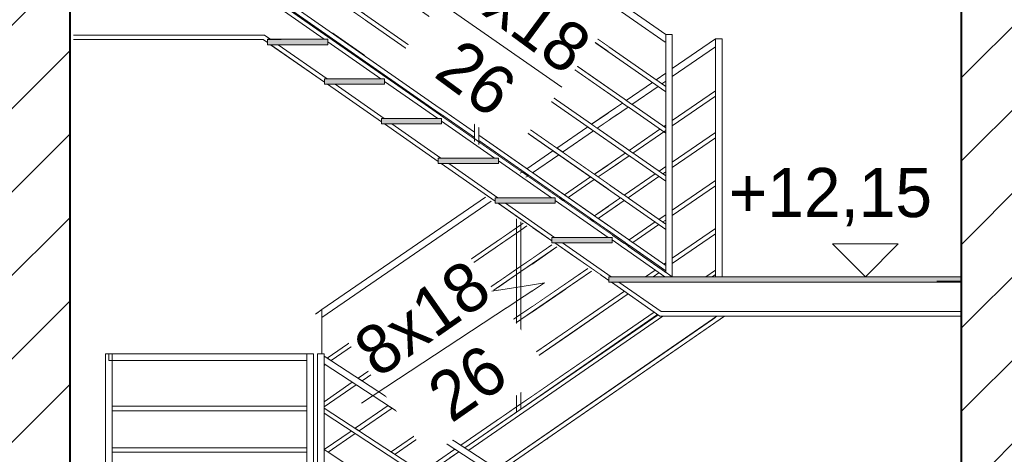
# Model space of a CAD drawing. Header units: millimetres. Extents: x 67877 to 166263, y -957 to 33454.
# Tile 67 of 98: x 79696 to 84198, y 18424 to 20414. Entities that reach past the tile are written whole.
import ezdxf

# ---------------------------------------------------------------- set-up
doc = ezdxf.new("R2010")
doc.units = ezdxf.units.MM
doc.linetypes.add('Wipeout_Contour', pattern=[1000, 0, -1000])
for name, color, linetype, lineweight in [('0_Nr_pióra__1', 7, 'Continuous', 13), ('0_Nr_pióra__103', 7, 'Continuous', 5), ('0_Nr_pióra__11', 7, 'Continuous', 13), ('0_Nr_pióra__7', 7, 'Continuous', 20), ('inw_schody zewnętrzne_Nr_pióra__1', 7, 'Continuous', 13), ('inw_schody zewnętrzne_Nr_pióra__27', 7, 'Continuous', 40)]:
    doc.layers.add(name, color=color, linetype=linetype, lineweight=lineweight)
doc.layers.add('inw_schody zewnętrzne', color=7, linetype='Continuous')
doc.styles.add('STYL_AUTOMATYCZNY_1', font='GOTHIC.TTF')
pattern_1 = [(45, (51469.33, 7089.58), (-190.9188, 190.9188), [])]

# ---------------------------------------------------------------- blocks, each defined once
blk = doc.blocks.new('Wymiary_61_4', base_point=(771825.4, 16374.5))
at = {"layer": '0_Nr_pióra__1', "linetype": 'Continuous'}
for p, q in [((771825.4, 16374.5), (771675.4, 16524.5)), ((771675.4, 16524.5), (771975.4, 16524.5)), ((771975.4, 16524.5), (771825.4, 16374.5))]:
    blk.add_line(p, q, dxfattribs=at)
at = {"layer": '0_Nr_pióra__1', "insert": (771201.1, 16605.4), "char_height": 225, "attachment_point": 7, "style": 'STYL_AUTOMATYCZNY_1'}
blk.add_mtext('\\A1;{\\pql;\\fCentury Gothic|b0|i0|c238|p34;+12,15}', dxfattribs=at)

msp = doc.modelspace()

# ---------------------------------------------------------------- linework, layer by layer
at = {"layer": '0_Nr_pióra__103', "linetype": 'Continuous'}
msp.add_line((80088.784, 17796.011), (80088.784, 18884.063), dxfattribs=at)

# ---------------------------------------------------------------- block references
at = {"linetype": 'Continuous'}
msp.add_blockref('Wymiary_61_4', (83563.402, 19237.44), dxfattribs=at)

# ---------------------------------------------------------------- wipeouts: each hides what was drawn before it
at = {"linetype": 'Wipeout_Contour', "ltscale": 2308162.007001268}
msp.add_wipeout([(80844.706, 20494.061), (80844.706, 20324.583), (81087.581, 20324.583)], dxfattribs=at)
at = {"linetype": 'Wipeout_Contour', "ltscale": 2314104.238990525}
msp.add_wipeout([(82907.816, 20310.13), (82909.831, 20311.518), (82907.816, 20314.445)], dxfattribs=at)
at = {"linetype": 'Wipeout_Contour', "ltscale": 4616595.983467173}
msp.add_wipeout([(80878.061, 20299.583), (80844.706, 20299.583), (80844.706, 20298.714), (81089.706, 20127.752), (81089.706, 20143.154), (81102.234, 20143.154)], dxfattribs=at)
at = {"linetype": 'Wipeout_Contour', "ltscale": 3075969.643875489}
msp.add_wipeout([(81008.756, 18884.063), (80118.784, 18884.063), (80118.784, 18854.063), (81008.756, 18854.063)], dxfattribs=at)
at = {"linetype": 'Wipeout_Contour', "ltscale": 2313169.124764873}
msp.add_wipeout([(82632.816, 18859.632), (82620.364, 18851.011), (82632.816, 18851.011)], dxfattribs=at)
at = {"linetype": 'Wipeout_Contour', "ltscale": 3075950.221550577}
msp.add_wipeout([(80118.784, 18644.063), (80118.784, 18624.063), (81008.756, 18624.063), (81008.756, 18644.063)], dxfattribs=at)
at = {"linetype": 'Wipeout_Contour', "ltscale": 2312378.152857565}
msp.add_wipeout([(82372.816, 18679.632), (82360.364, 18671.011), (82372.816, 18671.011)], dxfattribs=at)
at = {"linetype": 'Wipeout_Contour', "ltscale": 2311587.299695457}
msp.add_wipeout([(82112.816, 18499.632), (82100.364, 18491.011), (82112.816, 18491.011)], dxfattribs=at)
at = {"linetype": 'Wipeout_Contour', "ltscale": 3075934.728584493}
msp.add_wipeout([(80118.784, 18454.063), (80118.784, 18434.063), (81008.756, 18434.063), (81008.756, 18454.063)], dxfattribs=at)
at = {"linetype": 'Wipeout_Contour', "ltscale": 3078650.409120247}
msp.add_wipeout([(81127.536, 20320.846), (81274.472, 20218.313), (81274.472, 20506.011), (81127.536, 20506.011)], dxfattribs=at).dxf.layer = 'inw_schody zewnętrzne'
at = {"linetype": 'Wipeout_Contour', "ltscale": 3089695.116311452}
msp.add_wipeout([(83976.503, 20506.011), (83976.503, 17796.011), (84001.087, 17796.011), (84001.087, 20506.011)], dxfattribs=at).dxf.layer = 'inw_schody zewnętrzne'
at = {"linetype": 'Wipeout_Contour', "ltscale": 3073490.012240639}
msp.add_wipeout([(79924.544, 20486.011), (79924.544, 17796.011), (79949.128, 17796.011), (79949.128, 20486.011)], dxfattribs=at).dxf.layer = 'inw_schody zewnętrzne'
at = {"linetype": 'Wipeout_Contour', "ltscale": 3082818.330482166}
msp.add_wipeout([(82195.241, 18775.622), (82349.085, 18882.129), (82349.085, 19248.955), (82195.241, 19356.308)], dxfattribs=at).dxf.layer = 'inw_schody zewnętrzne'

# ---------------------------------------------------------------- next in the draw order: linework, layer by layer
at = {"layer": '0_Nr_pióra__103', "linetype": 'Continuous'}
for p, q in [((80088.784, 18884.063), (80118.784, 18884.063)), ((80103.784, 18854.063), (80103.784, 18884.063)), ((81008.756, 18884.063), (80118.784, 18884.063)), ((80118.784, 18854.063), (80118.784, 18884.063)), ((81008.756, 18854.063), (81008.756, 18884.063)), ((80118.784, 18854.063), (80103.784, 18854.063)), ((81008.756, 18854.063), (80118.784, 18854.063)), ((80118.784, 17796.011), (80118.784, 18854.063)), ((81008.756, 17796.011), (81008.756, 18854.063)), ((81008.756, 18644.063), (80118.784, 18644.063)), ((81008.756, 18624.063), (80118.784, 18624.063)), ((81008.756, 18454.063), (80118.784, 18454.063)), ((81008.756, 18434.063), (80118.784, 18434.063))]:
    msp.add_line(p, q, dxfattribs=at)

# ---------------------------------------------------------------- next in the draw order: wipeouts: each hides what was drawn before it
at = {"linetype": 'Wipeout_Contour', "ltscale": 3847828.625407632}
msp.add_wipeout([(80878.061, 20299.583), (81102.234, 20143.154), (81347.581, 20143.154), (81104.706, 20312.633), (81104.706, 20299.583)], dxfattribs=at)
at = {"linetype": 'Wipeout_Contour', "ltscale": 3848569.20401767}
msp.add_wipeout([(81138.061, 20118.154), (81103.461, 20118.154), (81349.706, 19946.324), (81349.706, 19961.726), (81362.234, 19961.726)], dxfattribs=at)
at = {"linetype": 'Wipeout_Contour', "ltscale": 9208249.414466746}
msp.add_wipeout([(77866.301, 20506.011), (77866.301, 17796.011), (77975.263, 17796.011), (78748.957, 17796.011), (79293.148, 17796.011), (79699.793, 17796.011), (79924.544, 17796.011), (79924.544, 20506.011), (79699.793, 20506.011), (79293.148, 20506.011), (78748.957, 20506.011), (77975.263, 20506.011)], dxfattribs=at).dxf.layer = 'inw_schody zewnętrzne'
at = {"linetype": 'Wipeout_Contour', "ltscale": 3089473.5808469}
msp.add_wipeout([(83890.294, 20506.011), (83890.294, 17796.011), (83976.503, 17796.011), (83976.503, 20506.011)], dxfattribs=at).dxf.layer = 'inw_schody zewnętrzne'
at = {"linetype": 'Wipeout_Contour', "ltscale": 9281308.779943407}
msp.add_wipeout([(84225.838, 20506.011), (84001.087, 20506.011), (84001.087, 17796.011), (84225.838, 17796.011), (84632.483, 17796.011), (85176.674, 17796.011), (85950.368, 17796.011), (86059.331, 17796.011), (86059.331, 20506.011), (85950.368, 20506.011), (85176.674, 20506.011), (84632.483, 20506.011)], dxfattribs=at).dxf.layer = 'inw_schody zewnętrzne'
at = {"linetype": 'Wipeout_Contour', "ltscale": 5393922.135809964}
msp.add_wipeout([(82040.401, 19464.355), (82040.401, 18668.426), (82195.241, 18775.622), (82195.241, 19356.308), (82143.461, 19392.44), (82129.706, 19392.44), (82129.706, 19402.038)], dxfattribs=at).dxf.layer = 'inw_schody zewnętrzne'

# ---------------------------------------------------------------- next in the draw order: hatches: boundary and pattern name
at = {"layer": 'inw_schody zewnętrzne_Nr_pióra__1', "linetype": 'Continuous'}
h = msp.add_hatch(dxfattribs=at)
h.set_pattern_fill('Bloczki_ceramiczne_0004', color=256, style=0, pattern_type=2)
h.set_pattern_definition(pattern_1)
h.paths.add_polyline_path([(77866.301, 20506.011), (77866.301, 17796.011), (77975.263, 17796.011), (78748.957, 17796.011), (79293.148, 17796.011), (79699.793, 17796.011), (79924.544, 17796.011), (79924.544, 20506.011), (79699.793, 20506.011), (79293.148, 20506.011), (78748.957, 20506.011), (77975.263, 20506.011)])
h = msp.add_hatch(dxfattribs=at)
h.set_pattern_fill('Bloczki_ceramiczne_0004', color=256, style=0, pattern_type=2)
h.set_pattern_definition(pattern_1)
h.paths.add_polyline_path([(84225.838, 20506.011), (84001.087, 20506.011), (84001.087, 17796.011), (84225.838, 17796.011), (84632.483, 17796.011), (85176.674, 17796.011), (85950.368, 17796.011), (86059.331, 17796.011), (86059.331, 20506.011), (85950.368, 20506.011), (85176.674, 20506.011), (84632.483, 20506.011)])

# ---------------------------------------------------------------- next in the draw order: linework, layer by layer
at = {"layer": '0_Nr_pióra__103', "linetype": 'Continuous'}
for p, q in [((80815.291, 20343.384), (79942.032, 20343.384)), ((80809.352, 20323.384), (79942.032, 20323.384))]:
    msp.add_line(p, q, dxfattribs=at)
at = {"layer": '0_Nr_pióra__11', "linetype": 'Continuous'}
msp.add_line((83890.294, 19217.44), (84001.087, 19217.44), dxfattribs=at)
at = {"layer": 'inw_schody zewnętrzne_Nr_pióra__27', "linetype": 'Continuous'}
for p, q in [((79924.544, 20506.011), (79924.544, 17796.011)), ((84001.087, 20506.011), (84001.087, 17796.011))]:
    msp.add_line(p, q, dxfattribs=at)

# ---------------------------------------------------------------- next in the draw order: wipeouts: each hides what was drawn before it
at = {"linetype": 'Wipeout_Contour', "ltscale": 3849107.924513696}
msp.add_wipeout([(81138.061, 20118.154), (81362.234, 19961.726), (81607.581, 19961.726), (81364.706, 20131.204), (81364.706, 20118.154)], dxfattribs=at)
at = {"linetype": 'Wipeout_Contour', "ltscale": 3849848.772957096}
msp.add_wipeout([(81363.461, 19936.726), (81609.706, 19764.895), (81609.706, 19780.297), (81622.234, 19780.297), (81398.061, 19936.726)], dxfattribs=at)
at = {"linetype": 'Wipeout_Contour', "ltscale": 3081736.732974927}
msp.add_wipeout([(81962.816, 19518.494), (81962.816, 18614.712), (82040.401, 18668.426), (82040.401, 19464.355)], dxfattribs=at).dxf.layer = 'inw_schody zewnętrzne'

# ---------------------------------------------------------------- next in the draw order: wipeouts: each hides what was drawn before it
at = {"linetype": 'Wipeout_Contour', "ltscale": 3850387.451278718}
msp.add_wipeout([(81624.706, 19936.726), (81398.061, 19936.726), (81622.234, 19780.297), (81867.581, 19780.297), (81624.706, 19949.775)], dxfattribs=at)
at = {"linetype": 'Wipeout_Contour', "ltscale": 3081426.603072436}
msp.add_wipeout([(81962.816, 19518.494), (81885.23, 19572.634), (81885.23, 18560.999), (81962.816, 18614.712)], dxfattribs=at).dxf.layer = 'inw_schody zewnętrzne'

# ---------------------------------------------------------------- next in the draw order: wipeouts: each hides what was drawn before it
at = {"linetype": 'Wipeout_Contour', "ltscale": 3851128.569354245}
msp.add_wipeout([(81658.061, 19755.297), (81623.461, 19755.297), (81869.706, 19583.467), (81869.706, 19598.868), (81882.234, 19598.868)], dxfattribs=at)
at = {"linetype": 'Wipeout_Contour', "ltscale": 3081563.910637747}
msp.add_wipeout([(82877.816, 19248.174), (81057.816, 17988.174), (81057.816, 17964.092), (82877.816, 19224.092)], dxfattribs=at)

# ---------------------------------------------------------------- next in the draw order: wipeouts: each hides what was drawn before it
at = {"linetype": 'Wipeout_Contour', "ltscale": 3851667.205379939}
msp.add_wipeout([(81884.706, 19755.297), (81658.061, 19755.297), (81882.234, 19598.868), (82127.581, 19598.868), (81884.706, 19768.347)], dxfattribs=at)
at = {"linetype": 'Wipeout_Contour', "ltscale": 3852408.592772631}
msp.add_wipeout([(81918.061, 19573.868), (81883.461, 19573.868), (82129.706, 19402.038), (82129.706, 19417.44), (82142.234, 19417.44)], dxfattribs=at)
at = {"linetype": 'Wipeout_Contour', "ltscale": 3081588.223233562}
msp.add_wipeout([(81068.684, 17800.853), (81086.573, 17789.156), (82877.816, 19029.247), (82877.816, 19053.329)], dxfattribs=at)

# ---------------------------------------------------------------- next in the draw order: wipeouts: each hides what was drawn before it
at = {"linetype": 'Wipeout_Contour', "ltscale": 3852947.186615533}
msp.add_wipeout([(81918.061, 19573.868), (82142.234, 19417.44), (82387.581, 19417.44), (82144.706, 19586.918), (82144.706, 19573.868)], dxfattribs=at)
at = {"linetype": 'Wipeout_Contour', "ltscale": 3082880.806982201}
msp.add_wipeout([(82143.461, 19392.44), (82404.706, 19210.142), (82404.706, 19234.286), (82178.061, 19392.44)], dxfattribs=at)
at = {"linetype": 'Wipeout_Contour', "ltscale": 3082538.739325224}
msp.add_wipeout([(81087.816, 18874.271), (81087.816, 18838.445), (83346.561, 17363.914), (83362.96, 17389.035)], dxfattribs=at)
at = {"linetype": 'Wipeout_Contour', "ltscale": 2308456.540064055}
msp.add_wipeout([(81056.416, 18858.942), (81057.816, 18858.029), (81057.816, 18861.086)], dxfattribs=at)

# ---------------------------------------------------------------- next in the draw order: wipeouts: each hides what was drawn before it
at = {"linetype": 'Wipeout_Contour', "ltscale": 15402197.27481013}
msp.add_wipeout([(80844.706, 20518.205), (80844.706, 20494.061), (81087.581, 20324.583), (81104.706, 20324.583), (81104.706, 20312.633), (81347.581, 20143.154), (81364.706, 20143.154), (81364.706, 20131.204), (81607.581, 19961.726), (81624.706, 19961.726), (81624.706, 19949.775), (81867.581, 19780.297), (81884.706, 19780.297), (81884.706, 19768.347), (82127.581, 19598.868), (82144.706, 19598.868), (82144.706, 19586.918), (82387.581, 19417.44), (82404.706, 19417.44), (82404.706, 19429.634)], dxfattribs=at)
at = {"linetype": 'Wipeout_Contour', "ltscale": 2312301.525625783}
msp.add_wipeout([(82178.061, 19392.44), (82404.706, 19234.286), (82404.706, 19392.44)], dxfattribs=at)
at = {"linetype": 'Wipeout_Contour', "ltscale": 2308552.917350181}
msp.add_wipeout([(81093.342, 18834.837), (81087.816, 18838.445), (81087.816, 18831.031)], dxfattribs=at)
at = {"linetype": 'Wipeout_Contour', "ltscale": 3079338.817514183}
msp.add_wipeout([(81087.816, 18446.213), (81087.816, 18422.329), (81751.149, 17989.299), (81751.149, 18013.183)], dxfattribs=at)

# ---------------------------------------------------------------- next in the draw order: hatches: boundary and pattern name
at = {"layer": '0_Nr_pióra__1', "linetype": 'Continuous'}
for points in [[(81104.706, 20299.583), (81104.706, 20324.583), (80829.706, 20324.583), (80829.706, 20299.583)], [(81364.706, 20118.154), (81364.706, 20143.154), (81089.706, 20143.154), (81089.706, 20118.154)], [(81624.706, 19936.726), (81624.706, 19961.726), (81349.706, 19961.726), (81349.706, 19936.726)], [(81884.706, 19755.297), (81884.706, 19780.297), (81609.706, 19780.297), (81609.706, 19755.297)], [(82144.706, 19573.868), (82144.706, 19598.868), (81869.706, 19598.868), (81869.706, 19573.868)], [(82404.706, 19392.44), (82404.706, 19417.44), (82129.706, 19417.44), (82129.706, 19392.44)]]:
    msp.add_hatch(color=256, dxfattribs=at).paths.add_polyline_path(points)

# ---------------------------------------------------------------- next in the draw order: linework, layer by layer
at = {"layer": '0_Nr_pióra__103', "linetype": 'Continuous'}
for p, q in [((80829.706, 20309.181), (80809.352, 20323.384)), ((80829.706, 20324.583), (80829.706, 20299.583)), ((81349.706, 19961.726), (81349.706, 19936.726)), ((81609.706, 19764.895), (81363.461, 19936.726)), ((81609.706, 19780.297), (81609.706, 19755.297))]:
    msp.add_line(p, q, dxfattribs=at)

# ---------------------------------------------------------------- next in the draw order: wipeouts: each hides what was drawn before it
at = {"linetype": 'Wipeout_Contour', "ltscale": 3084418.474149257}
msp.add_wipeout([(82877.816, 20325.896), (82419.706, 20010.409), (82419.706, 19973.983), (82877.816, 20289.47)], dxfattribs=at)
at = {"linetype": 'Wipeout_Contour', "ltscale": 3081801.533622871}
msp.add_wipeout([(81984.653, 19710.8), (82010.925, 19692.467), (82023.768, 19701.311), (81997.496, 19719.644)], dxfattribs=at)
at = {"linetype": 'Wipeout_Contour', "ltscale": 3082999.666121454}
msp.add_wipeout([(82306.09, 19504.306), (82293.247, 19495.462), (82310.762, 19483.24), (82323.605, 19492.084)], dxfattribs=at)
at = {"linetype": 'Wipeout_Contour', "ltscale": 3079354.070028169}
msp.add_wipeout([(81087.816, 18612.329), (81751.149, 18179.299), (81751.149, 18203.183), (81087.816, 18636.213)], dxfattribs=at)

# ---------------------------------------------------------------- next in the draw order: wipeouts: each hides what was drawn before it
at = {"linetype": 'Wipeout_Contour', "ltscale": 3078783.940810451}
msp.add_wipeout([(80859.706, 20537.984), (80859.706, 20513.596), (81614.706, 19986.756), (81614.706, 20011.144)], dxfattribs=at)
at = {"linetype": 'Wipeout_Contour', "ltscale": 3082141.449900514}
msp.add_wipeout([(82134.534, 19814.019), (82015.086, 19731.758), (82041.358, 19713.425), (82160.806, 19795.686)], dxfattribs=at)
at = {"linetype": 'Wipeout_Contour', "ltscale": 3079575.098665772}
msp.add_wipeout([(81063.208, 19076.226), (81080.223, 19051.518), (81852.616, 19583.444), (81826.344, 19601.777)], dxfattribs=at)
at = {"linetype": 'Wipeout_Contour', "ltscale": 3082459.919353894}
msp.add_wipeout([(82169.052, 19599.932), (82156.209, 19591.088), (82173.724, 19578.866), (82186.567, 19587.71)], dxfattribs=at)
at = {"linetype": 'Wipeout_Contour', "ltscale": 3078320.088169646}
msp.add_wipeout([(81212.315, 18531.054), (81088.486, 18445.776), (81106.588, 18433.959), (81230.418, 18519.237)], dxfattribs=at)
at = {"linetype": 'Wipeout_Contour', "ltscale": 3080155.121815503}
msp.add_wipeout([(81535.752, 18343.796), (81553.854, 18331.979), (81704.606, 18435.798), (81686.504, 18447.615)], dxfattribs=at)

# ---------------------------------------------------------------- next in the draw order: linework, layer by layer
at = {"layer": '0_Nr_pióra__103', "linetype": 'Continuous'}
for p, q in [((81089.706, 20143.154), (81089.706, 20118.154)), ((81364.706, 20143.154), (81089.706, 20143.154)), ((81364.706, 20143.154), (81364.706, 20118.154)), ((81607.581, 19961.726), (81364.706, 20131.204)), ((81364.706, 20118.154), (81089.706, 20118.154)), ((81349.706, 19946.324), (81103.461, 20118.154)), ((81362.234, 19961.726), (81138.061, 20118.154))]:
    msp.add_line(p, q, dxfattribs=at)

# ---------------------------------------------------------------- next in the draw order: wipeouts: each hides what was drawn before it
at = {"linetype": 'Wipeout_Contour', "ltscale": 3078801.214913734}
msp.add_wipeout([(80859.706, 20703.596), (81614.706, 20176.756), (81614.706, 20201.144), (80859.706, 20727.984)], dxfattribs=at)
at = {"linetype": 'Wipeout_Contour', "ltscale": 3082741.696335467}
msp.add_wipeout([(82293.21, 19923.294), (82152.124, 19826.132), (82178.396, 19807.799), (82319.482, 19904.961)], dxfattribs=at)
at = {"linetype": 'Wipeout_Contour', "ltscale": 3082799.800877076}
msp.add_wipeout([(82186.642, 19612.046), (82204.156, 19599.824), (82323.605, 19682.084), (82306.09, 19694.306)], dxfattribs=at)
at = {"linetype": 'Wipeout_Contour', "ltscale": 3081067.261676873}
msp.add_wipeout([(81713.211, 18466.007), (81731.313, 18454.19), (81968.012, 18617.197), (81968.012, 18641.481)], dxfattribs=at)
at = {"linetype": 'Wipeout_Contour', "ltscale": 3079596.180303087}
msp.add_wipeout([(81544.87, 18540.075), (81394.118, 18436.257), (81412.22, 18424.439), (81562.972, 18528.258)], dxfattribs=at)

# ---------------------------------------------------------------- next in the draw order: linework, layer by layer
at = {"layer": '0_Nr_pióra__103', "linetype": 'Continuous'}
for p, q in [((80843.952, 20323.384), (80815.291, 20343.384)), ((81104.706, 20324.583), (80829.706, 20324.583)), ((80891.571, 20323.384), (80829.706, 20323.384)), ((81104.706, 20324.583), (81104.706, 20299.583)), ((81347.581, 20143.154), (81104.706, 20312.633)), ((81104.706, 20299.583), (80829.706, 20299.583)), ((81089.706, 20127.752), (80843.461, 20299.583)), ((80844.706, 20299.583), (80844.706, 20298.714)), ((81102.234, 20143.154), (80878.061, 20299.583)), ((81535.752, 18343.796), (81686.504, 18447.615)), ((81554.147, 18331.788), (81704.492, 18435.873)), ((81662.098, 18406.523), (81704.607, 18435.798))]:
    msp.add_line(p, q, dxfattribs=at)

# ---------------------------------------------------------------- next in the draw order: wipeouts: each hides what was drawn before it
at = {"linetype": 'Wipeout_Contour', "ltscale": 3078821.450808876}
msp.add_wipeout([(80859.706, 20947.984), (80859.706, 20923.596), (81614.706, 20396.756), (81614.706, 20421.144)], dxfattribs=at)
at = {"linetype": 'Wipeout_Contour', "ltscale": 3083232.679061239}
msp.add_wipeout([(82389.706, 19989.748), (82310.8, 19935.408), (82337.072, 19917.075), (82389.706, 19953.322)], dxfattribs=at)
at = {"linetype": 'Wipeout_Contour', "ltscale": 3083451.529645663}
msp.add_wipeout([(81988.012, 18655.255), (81988.012, 18630.971), (82877.816, 19243.754), (82877.816, 19268.038)], dxfattribs=at)
at = {"linetype": 'Wipeout_Contour', "ltscale": 3078949.043814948}
msp.add_wipeout([(81380.872, 18647.135), (81230.12, 18543.316), (81248.222, 18531.498), (81398.974, 18635.317)], dxfattribs=at)

# ---------------------------------------------------------------- next in the draw order: linework, layer by layer
at = {"layer": '0_Nr_pióra__103', "linetype": 'Continuous'}
for p, q in [((81087.581, 20324.583), (80856.242, 20486.011)), ((81106.588, 18433.959), (81230.418, 18519.237)), ((81394.118, 18436.256), (81544.87, 18540.075))]:
    msp.add_line(p, q, dxfattribs=at)

# ---------------------------------------------------------------- next in the draw order: wipeouts: each hides what was drawn before it
at = {"linetype": 'Wipeout_Contour', "ltscale": 3080795.657322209}
msp.add_wipeout([(81571.577, 18558.467), (81589.679, 18546.65), (81968.012, 18807.197), (81968.012, 18831.481)], dxfattribs=at)
at = {"linetype": 'Wipeout_Contour', "ltscale": 3078327.732627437}
msp.add_wipeout([(81087.816, 18641.031), (81234.977, 18742.377), (81216.874, 18754.194), (81087.816, 18665.315)], dxfattribs=at)

# ---------------------------------------------------------------- next in the draw order: linework, layer by layer
at = {"layer": '0_Nr_pióra__103', "linetype": 'Continuous'}
for p, q in [((81230.12, 18543.316), (81380.872, 18647.135)), ((81412.22, 18424.439), (81562.972, 18528.258))]:
    msp.add_line(p, q, dxfattribs=at)

# ---------------------------------------------------------------- next in the draw order: wipeouts: each hides what was drawn before it
at = {"linetype": 'Wipeout_Contour', "ltscale": 3083467.482955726}
msp.add_wipeout([(81988.012, 18845.255), (81988.012, 18820.971), (82877.816, 19433.754), (82877.816, 19458.038)], dxfattribs=at)
at = {"linetype": 'Wipeout_Contour', "ltscale": 7694866.138771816}
msp.add_wipeout([(81048.208, 17965.896), (81057.816, 17972.513), (81057.816, 18858.029), (81056.416, 18858.942), (81057.816, 18861.086), (81057.816, 18893.856), (81078.208, 18880.544), (81078.208, 19054.445), (81063.208, 19076.226), (81048.208, 19065.896)], dxfattribs=at)

# ---------------------------------------------------------------- next in the draw order: linework, layer by layer
at = {"layer": '0_Nr_pióra__103', "linetype": 'Continuous'}
for p, q in [((82619.216, 19279.948), (82623.442, 19282.858)), ((82557.492, 19237.44), (82601.802, 19267.955)), ((82592.754, 19237.44), (82619.317, 19255.733)), ((82623.54, 19057.44), (82401.414, 19212.44)), ((82404.706, 19212.44), (82404.706, 19210.142)), ((81048.208, 19065.896), (81078.208, 19086.556)), ((81078.208, 19054.445), (81078.208, 19086.556)), ((81078.208, 18884.063), (81078.208, 19054.445)), ((82615.461, 19063.077), (82612.967, 19064.817)), ((82623.54, 19057.44), (84001.087, 19057.44)), ((82629.478, 19077.44), (82636.316, 19077.44)), ((82629.478, 19077.44), (84001.087, 19077.44)), ((81008.756, 18884.063), (81038.756, 18884.063)), ((81038.756, 17796.011), (81038.756, 18884.063)), ((81057.816, 18861.086), (81057.816, 18884.063)), ((81057.816, 18858.029), (81057.816, 18861.086)), ((81057.816, 17796.011), (81057.816, 18858.029)), ((81087.816, 18665.315), (81216.874, 18754.194)), ((81751.149, 18179.299), (81087.816, 18612.329)), ((81088.486, 18445.776), (81212.315, 18531.054)), ((81751.149, 18013.183), (81087.816, 18446.213))]:
    msp.add_line(p, q, dxfattribs=at)

# ---------------------------------------------------------------- next in the draw order: wipeouts: each hides what was drawn before it
at = {"linetype": 'Wipeout_Contour', "ltscale": 3084331.555054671}
msp.add_wipeout([(82404.706, 19352.22), (82404.706, 19327.936), (82877.816, 19653.754), (82877.816, 19678.038)], dxfattribs=at)
at = {"linetype": 'Wipeout_Contour', "ltscale": 3080481.298294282}
msp.add_wipeout([(81968.012, 19051.481), (81407.579, 18665.527), (81425.681, 18653.709), (81968.012, 19027.197)], dxfattribs=at)

# ---------------------------------------------------------------- next in the draw order: linework, layer by layer
at = {"layer": '0_Nr_pióra__103', "linetype": 'Continuous'}
for p, q in [((82482.356, 19405.696), (82601.804, 19487.956)), ((82499.871, 19393.474), (82619.319, 19475.734)), ((82404.706, 19417.44), (82129.706, 19417.44)), ((82404.706, 19417.686), (82404.706, 19417.44)), ((82404.706, 19417.44), (82404.706, 19392.44)), ((82460.541, 19390.672), (82464.766, 19393.582)), ((82478.055, 19378.45), (82482.281, 19381.36)), ((81751.149, 18203.183), (81087.816, 18636.213)), ((81248.222, 18531.498), (81398.974, 18635.317))]:
    msp.add_line(p, q, dxfattribs=at)

# ---------------------------------------------------------------- next in the draw order: wipeouts: each hides what was drawn before it
at = {"linetype": 'Wipeout_Contour', "ltscale": 3084381.111592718}
msp.add_wipeout([(82419.706, 19558.267), (82877.816, 19873.754), (82877.816, 19898.038), (82419.706, 19582.55)], dxfattribs=at)
at = {"linetype": 'Wipeout_Contour', "ltscale": 3083229.589852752}
msp.add_wipeout([(82389.706, 19751.89), (82323.68, 19706.42), (82341.195, 19694.198), (82389.706, 19727.606)], dxfattribs=at)
at = {"linetype": 'Wipeout_Contour', "ltscale": 3083213.062777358}
msp.add_wipeout([(82323.68, 19516.42), (82341.195, 19504.198), (82389.706, 19537.606), (82389.706, 19561.89)], dxfattribs=at)
at = {"linetype": 'Wipeout_Contour', "ltscale": 3082318.554046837}
msp.add_wipeout([(81988.012, 19065.255), (81988.012, 19040.971), (82311.129, 19263.493), (82293.614, 19275.715)], dxfattribs=at)

# ---------------------------------------------------------------- next in the draw order: linework, layer by layer
at = {"layer": '0_Nr_pióra__103', "linetype": 'Continuous'}
for p, q in [((82460.718, 19610.794), (82601.804, 19707.956)), ((82478.233, 19598.573), (82619.319, 19695.734)), ((82419.706, 19582.55), (82443.128, 19598.681)), ((82419.706, 19558.267), (82460.643, 19586.459)), ((82400.187, 19237.44), (82178.061, 19392.44))]:
    msp.add_line(p, q, dxfattribs=at)

# ---------------------------------------------------------------- next in the draw order: wipeouts: each hides what was drawn before it
at = {"linetype": 'Wipeout_Contour', "ltscale": 3084397.827686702}
msp.add_wipeout([(82419.706, 19772.55), (82419.706, 19748.267), (82877.816, 20063.754), (82877.816, 20088.038)], dxfattribs=at)
at = {"linetype": 'Wipeout_Contour', "ltscale": 3080167.09039773}
msp.add_wipeout([(81243.581, 18772.586), (81261.683, 18760.769), (81968.012, 19247.197), (81968.012, 19271.481)], dxfattribs=at)

# ---------------------------------------------------------------- next in the draw order: linework, layer by layer
at = {"layer": '0_Nr_pióra__103', "linetype": 'Continuous'}
for p, q in [((82469.476, 20044.683), (82588.924, 20126.944)), ((82495.748, 20026.351), (82615.196, 20108.611)), ((82419.706, 20010.408), (82451.886, 20032.57)), ((82419.706, 19973.983), (82478.158, 20014.237)), ((82482.356, 19815.696), (82623.442, 19912.858)), ((82419.706, 19772.55), (82464.766, 19803.582)), ((82419.706, 19748.267), (82482.281, 19791.36)), ((81087.816, 18641.031), (81234.977, 18742.377))]:
    msp.add_line(p, q, dxfattribs=at)

# ---------------------------------------------------------------- next in the draw order: wipeouts: each hides what was drawn before it
at = {"linetype": 'Wipeout_Contour', "ltscale": 3084452.376086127}
msp.add_wipeout([(82650.133, 19246.426), (82680.133, 19225.492), (82680.133, 20325.492), (82650.133, 20346.426)], dxfattribs=at)
at = {"linetype": 'Wipeout_Contour', "ltscale": 3085362.908946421}
msp.add_wipeout([(82877.816, 19225.896), (82907.816, 19246.556), (82907.816, 20346.556), (82877.816, 20325.896)], dxfattribs=at)
at = {"linetype": 'Wipeout_Contour', "ltscale": 4623160.659823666}
msp.add_wipeout([(81988.012, 19285.255), (81988.012, 19260.971), (82152.453, 19374.217), (82143.461, 19380.492), (82129.706, 19380.492), (82129.706, 19382.836)], dxfattribs=at)

# ---------------------------------------------------------------- next in the draw order: hatches: boundary and pattern name
at = {"layer": '0_Nr_pióra__1', "linetype": 'Continuous'}
msp.add_hatch(color=256, dxfattribs=at).paths.add_polyline_path([(84001.087, 19212.44), (84001.087, 19237.44), (82389.706, 19237.44), (82389.706, 19212.44)])

# ---------------------------------------------------------------- next in the draw order: linework, layer by layer
at = {"layer": '0_Nr_pióra__1', "linetype": 'Continuous', "flags": 128}
msp.add_lwpolyline([(84001.087, 19212.44), (84001.087, 19237.44), (82389.706, 19237.44), (82389.706, 19212.44)], close=True, dxfattribs=at)
at = {"layer": '0_Nr_pióra__103', "linetype": 'Continuous'}
for p, q in [((82650.133, 20314.463), (82650.133, 20346.426)), ((82650.133, 20346.426), (82680.133, 20346.426)), ((82650.133, 19258.374), (82650.133, 20314.463)), ((82680.133, 20325.492), (82680.133, 20346.426)), ((82680.133, 20189.758), (82877.816, 20325.896)), ((82680.133, 19237.44), (82680.133, 20325.492)), ((82877.816, 20289.47), (82877.816, 20325.896)), ((82877.816, 20325.896), (82907.816, 20325.896)), ((82907.816, 20314.445), (82907.816, 20325.896)), ((82907.816, 19237.44), (82907.816, 20317.415)), ((82680.133, 20153.332), (82877.816, 20289.47)), ((82877.816, 19237.44), (82877.816, 20289.47)), ((82606.514, 20139.058), (82650.133, 20169.098)), ((82632.786, 20120.725), (82650.133, 20132.672)), ((82680.133, 19951.9), (82877.816, 20088.038)), ((82680.133, 19927.616), (82877.816, 20063.754)), ((82499.871, 19803.474), (82650.133, 19906.956)), ((82641.032, 19924.971), (82650.133, 19931.239)), ((82680.133, 19761.9), (82877.816, 19898.038)), ((82680.133, 19737.616), (82877.816, 19873.754)), ((82619.394, 19720.07), (82650.133, 19741.239)), ((82636.909, 19707.848), (82650.133, 19716.956)), ((82680.133, 19541.9), (82877.816, 19678.038)), ((82680.133, 19517.616), (82877.816, 19653.754)), ((82619.394, 19500.07), (82650.133, 19521.239)), ((82636.909, 19487.848), (82650.133, 19496.956)), ((82680.133, 19321.9), (82877.816, 19458.038)), ((82129.706, 19417.44), (82129.706, 19392.44)), ((82680.133, 19297.616), (82877.816, 19433.754)), ((82404.706, 19392.44), (82129.706, 19392.44)), ((82389.706, 19220.609), (82143.461, 19392.44)), ((82645.533, 19237.44), (82404.706, 19405.49)), ((82636.731, 19267.726), (82640.957, 19270.636)), ((82641.032, 19294.971), (82650.133, 19301.239)), ((82680.133, 19237.44), (82833.385, 19237.44)), ((82833.385, 19237.44), (82877.816, 19268.038)), ((82862.311, 19237.44), (82877.816, 19248.174)), ((82862.311, 19237.44), (82868.647, 19237.44)), ((82868.647, 19237.44), (84001.087, 19237.44)), ((82629.478, 19077.44), (82436.014, 19212.44))]:
    msp.add_line(p, q, dxfattribs=at)

# ---------------------------------------------------------------- next in the draw order: wipeouts: each hides what was drawn before it
at = {"linetype": 'Wipeout_Contour', "ltscale": 3079895.853322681}
msp.add_wipeout([(81101.947, 18865.046), (81120.049, 18853.229), (81968.012, 19437.197), (81968.012, 19461.481)], dxfattribs=at)

# ---------------------------------------------------------------- next in the draw order: linework, layer by layer
at = {"layer": '0_Nr_pióra__103', "linetype": 'Continuous'}
for p, q in [((81057.816, 18884.063), (81087.816, 18884.063)), ((81087.816, 18884.063), (81087.816, 18838.445)), ((81087.816, 18838.445), (81087.816, 18874.271)), ((81087.816, 17814.098), (81087.816, 18838.445)), ((81087.816, 18831.031), (81093.342, 18834.837))]:
    msp.add_line(p, q, dxfattribs=at)

# ---------------------------------------------------------------- next in the draw order: wipeouts: each hides what was drawn before it
at = {"linetype": 'Wipeout_Contour', "ltscale": 3081754.145898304}
msp.add_wipeout([(81988.012, 19475.255), (81988.012, 19450.971), (82015.415, 19469.843), (81997.9, 19482.065)], dxfattribs=at)

# ---------------------------------------------------------------- next in the draw order: wipeouts: each hides what was drawn before it
at = {"linetype": 'Wipeout_Contour', "ltscale": 3081641.401810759}
msp.add_wipeout([(81968.012, 18606.362), (81988.012, 18620.208), (81988.012, 19488.965), (81968.012, 19502.921)], dxfattribs=at)

# ---------------------------------------------------------------- next in the draw order: linework, layer by layer
at = {"layer": '0_Nr_pióra__103', "linetype": 'Continuous'}
for p, q in [((81988.012, 19285.255), (82129.706, 19382.836)), ((81988.012, 19260.971), (82152.453, 19374.217)), ((81243.581, 18772.586), (81968.012, 19271.481)), ((81968.012, 19271.481), (81988.012, 19285.255)), ((81968.012, 19247.197), (81968.012, 19271.481)), ((81988.012, 19260.971), (81988.012, 19285.255)), ((81988.012, 19065.255), (82293.614, 19275.715)), ((81261.683, 18760.769), (81968.012, 19247.197)), ((81968.012, 19247.197), (81988.012, 19260.971)), ((81968.012, 19051.481), (81968.012, 19247.197)), ((81988.012, 19040.971), (82311.129, 19263.493)), ((81988.012, 19065.255), (81988.012, 19260.971)), ((81988.012, 18845.255), (82460.907, 19170.925)), ((81988.012, 18820.971), (82478.422, 19158.703)), ((81407.579, 18665.527), (81968.012, 19051.481)), ((81731.126, 18454.312), (82612.967, 19064.817)), ((81749.029, 18442.624), (82637.096, 19057.44)), ((81875.98, 18359.75), (82883.754, 19057.44)), ((81893.883, 18348.063), (82918.539, 19057.44)), ((81968.012, 19051.481), (81988.012, 19065.255)), ((81968.012, 19027.197), (81968.012, 19051.481)), ((81988.012, 18655.255), (82597.946, 19075.299)), ((81988.012, 19040.971), (81988.012, 19065.255)), ((81988.012, 18630.971), (82615.461, 19063.077)), ((81425.681, 18653.709), (81968.012, 19027.197)), ((81968.012, 19027.197), (81988.012, 19040.971)), ((81968.012, 18831.481), (81968.012, 19027.197)), ((81988.012, 18845.255), (81988.012, 19040.971)), ((83347.96, 17398.827), (81087.816, 18874.271)), ((83347.96, 17363), (81087.816, 18838.445)), ((81571.577, 18558.467), (81968.012, 18831.481)), ((81968.012, 18831.481), (81988.012, 18845.255)), ((81968.012, 18807.197), (81968.012, 18831.481)), ((81968.012, 18807.197), (81988.012, 18820.971)), ((81988.012, 18820.971), (81988.012, 18845.255)), ((81988.012, 18655.255), (81988.012, 18820.971)), ((81589.679, 18546.65), (81968.012, 18807.197)), ((81968.012, 18641.481), (81968.012, 18807.197)), ((81713.211, 18466.007), (81968.012, 18641.481)), ((81968.012, 18641.481), (81988.012, 18655.255)), ((81968.012, 18617.197), (81968.012, 18641.481)), ((81988.012, 18630.971), (81988.012, 18655.255)), ((81731.313, 18454.19), (81968.012, 18617.197)), ((81968.012, 18617.197), (81988.012, 18630.971))]:
    msp.add_line(p, q, dxfattribs=at)

# ---------------------------------------------------------------- next in the draw order: wipeouts: each hides what was drawn before it
at = {"linetype": 'Wipeout_Contour', "ltscale": 3081835.056653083}
msp.add_wipeout([(81634.706, 19972.8), (82389.706, 19445.959), (82389.706, 19470.347), (81634.706, 19997.188)], dxfattribs=at)

# ---------------------------------------------------------------- next in the draw order: linework, layer by layer
at = {"layer": '0_Nr_pióra__103', "linetype": 'Continuous'}
for p, q in [((81078.208, 19086.556), (81826.344, 19601.777)), ((81869.706, 19598.868), (81869.706, 19573.868)), ((82144.706, 19598.868), (81869.706, 19598.868)), ((82144.706, 19598.868), (82144.706, 19573.868)), ((82387.581, 19417.44), (82144.706, 19586.918)), ((82164.826, 19597.022), (82169.052, 19599.932)), ((82182.341, 19584.8), (82186.567, 19587.71)), ((82323.68, 19516.42), (82424.48, 19585.838)), ((81078.208, 19050.13), (81852.616, 19583.444)), ((82144.706, 19573.868), (81869.706, 19573.868)), ((82129.706, 19402.038), (81883.461, 19573.868)), ((82142.234, 19417.44), (81918.061, 19573.868)), ((82341.195, 19504.198), (82429.042, 19564.696)), ((81968.012, 19461.481), (81968.012, 19502.921)), ((82301.865, 19501.397), (82306.09, 19504.306)), ((81101.947, 18865.046), (81968.012, 19461.481)), ((81968.012, 19461.481), (81988.012, 19475.255)), ((81968.012, 19437.197), (81968.012, 19461.481)), ((81968.012, 19437.197), (81988.012, 19450.971)), ((81988.012, 19475.255), (81988.012, 19488.965)), ((81988.012, 19475.255), (81997.9, 19482.065)), ((81988.012, 19450.971), (81988.012, 19475.255)), ((81988.012, 19450.971), (82015.415, 19469.843)), ((81988.012, 19285.255), (81988.012, 19450.971)), ((82319.38, 19489.175), (82323.605, 19492.084)), ((81120.049, 18853.229), (81968.012, 19437.197)), ((81968.012, 19271.481), (81968.012, 19437.197))]:
    msp.add_line(p, q, dxfattribs=at)

# ---------------------------------------------------------------- next in the draw order: wipeouts: each hides what was drawn before it
at = {"linetype": 'Wipeout_Contour', "ltscale": 3081851.780243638}
msp.add_wipeout([(81634.706, 20187.187), (81634.706, 20162.8), (82389.706, 19635.959), (82389.706, 19660.347)], dxfattribs=at)

# ---------------------------------------------------------------- next in the draw order: linework, layer by layer
at = {"layer": '0_Nr_pióra__103', "linetype": 'Continuous'}
for p, q in [((82015.086, 19731.758), (82134.534, 19814.019)), ((81884.706, 19780.297), (81609.706, 19780.297)), ((81884.706, 19780.297), (81884.706, 19755.297)), ((82127.581, 19598.868), (81884.706, 19768.347)), ((82041.358, 19713.425), (82160.806, 19795.686)), ((82323.68, 19706.42), (82438.021, 19785.163)), ((81884.706, 19755.297), (81609.706, 19755.297)), ((81869.706, 19583.467), (81623.461, 19755.297)), ((81882.234, 19598.868), (81658.061, 19755.297)), ((82341.195, 19694.198), (82433.528, 19757.785)), ((81984.653, 19710.8), (81997.496, 19719.644)), ((82010.925, 19692.467), (82023.768, 19701.311)), ((82186.642, 19612.046), (82306.09, 19694.306)), ((82204.156, 19599.824), (82323.605, 19682.084))]:
    msp.add_line(p, q, dxfattribs=at)

# ---------------------------------------------------------------- next in the draw order: wipeouts: each hides what was drawn before it
at = {"linetype": 'Wipeout_Contour', "ltscale": 3081871.378431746}
msp.add_wipeout([(81634.706, 20407.188), (81634.706, 20382.8), (82389.706, 19855.959), (82389.706, 19880.347)], dxfattribs=at)

# ---------------------------------------------------------------- next in the draw order: linework, layer by layer
at = {"layer": '0_Nr_pióra__103', "linetype": 'Continuous'}
for p, q in [((81634.706, 19997.188), (81614.706, 20011.144)), ((82310.8, 19935.408), (82424.993, 20014.049)), ((81624.706, 19961.726), (81349.706, 19961.726)), ((81634.706, 19972.8), (81614.706, 19986.756)), ((81624.706, 19961.726), (81624.706, 19936.726)), ((82337.072, 19917.075), (82428.644, 19980.138)), ((81624.706, 19936.726), (81349.706, 19936.726)), ((81622.234, 19780.297), (81398.061, 19936.726)), ((82152.124, 19826.132), (82293.21, 19923.294)), ((82178.396, 19807.799), (82319.482, 19904.961))]:
    msp.add_line(p, q, dxfattribs=at)

# ---------------------------------------------------------------- next in the draw order: wipeouts: each hides what was drawn before it
at = {"linetype": 'Wipeout_Contour', "ltscale": 3081891.227768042}
msp.add_wipeout([(81634.706, 20627.188), (81634.706, 20602.8), (82389.706, 20075.959), (82389.706, 20100.347)], dxfattribs=at)

# ---------------------------------------------------------------- next in the draw order: linework, layer by layer
at = {"layer": '0_Nr_pióra__103', "linetype": 'Continuous'}
for p, q in [((81634.706, 20187.188), (81614.706, 20201.144)), ((81634.706, 20162.8), (81614.706, 20176.756))]:
    msp.add_line(p, q, dxfattribs=at)

# ---------------------------------------------------------------- next in the draw order: wipeouts: each hides what was drawn before it
at = {"linetype": 'Wipeout_Contour', "ltscale": 3081908.572472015}
msp.add_wipeout([(81634.706, 20817.188), (81634.706, 20792.8), (82389.706, 20265.959), (82389.706, 20290.347)], dxfattribs=at)

# ---------------------------------------------------------------- next in the draw order: linework, layer by layer
at = {"layer": '0_Nr_pióra__103', "linetype": 'Continuous'}
for p, q in [((81614.706, 20396.756), (80859.706, 20923.596)), ((81614.706, 20201.144), (80859.706, 20727.984)), ((81614.706, 20176.756), (80859.706, 20703.596)), ((81614.706, 20011.144), (80859.706, 20537.984)), ((81614.706, 19986.756), (80859.706, 20513.596)), ((81634.706, 20407.188), (81614.706, 20421.144)), ((81634.706, 20382.8), (81614.706, 20396.756))]:
    msp.add_line(p, q, dxfattribs=at)

# ---------------------------------------------------------------- next in the draw order: wipeouts: each hides what was drawn before it
at = {"linetype": 'Wipeout_Contour', "ltscale": 3080989.128503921}
msp.add_wipeout([(81795.813, 20905.991), (81775.813, 20919.947), (81775.813, 19856.529), (81795.813, 19842.573)], dxfattribs=at)

# ---------------------------------------------------------------- next in the draw order: linework, layer by layer
at = {"layer": '0_Nr_pióra__103', "linetype": 'Continuous'}
for p, q in [((82650.133, 20346.426), (80859.706, 21595.79)), ((82647.966, 20311.357), (80859.706, 21559.208)), ((82650.133, 20108.62), (81795.813, 20704.767)), ((82650.133, 20084.232), (81795.813, 20680.379)), ((82680.133, 19237.44), (80859.706, 20507.738)), ((81775.813, 20308.723), (81775.813, 20504.335)), ((82650.133, 19918.62), (81795.813, 20514.767)), ((82650.133, 19894.232), (81795.813, 20490.379)), ((81795.813, 20294.767), (81795.813, 20490.379)), ((81775.813, 20308.723), (81634.706, 20407.188)), ((81775.813, 20284.335), (81634.706, 20382.8)), ((81775.813, 20284.335), (81775.813, 20308.723)), ((81775.813, 20088.723), (81775.813, 20284.335)), ((82650.133, 19698.62), (81795.813, 20294.767)), ((81795.813, 20270.379), (81795.813, 20294.767)), ((82650.133, 19674.232), (81795.813, 20270.379)), ((81795.813, 20074.767), (81795.813, 20270.379)), ((81775.813, 20088.723), (81634.706, 20187.188)), ((81775.813, 20064.335), (81634.706, 20162.8)), ((81775.813, 20064.335), (81775.813, 20088.723)), ((81775.813, 19898.723), (81775.813, 20064.335)), ((82650.133, 19478.62), (81795.813, 20074.767)), ((81795.813, 20050.379), (81795.813, 20074.767)), ((82650.133, 19454.232), (81795.813, 20050.379)), ((81795.813, 19884.767), (81795.813, 20050.379)), ((81775.813, 19898.723), (81634.706, 19997.188)), ((81867.581, 19780.297), (81624.706, 19949.775)), ((81775.813, 19874.335), (81634.706, 19972.8)), ((81775.813, 19874.335), (81775.813, 19898.723)), ((81775.813, 19856.529), (81775.813, 19874.335)), ((82650.133, 19288.62), (81795.813, 19884.767)), ((81795.813, 19860.379), (81795.813, 19884.767)), ((82650.133, 19264.232), (81795.813, 19860.379)), ((81795.813, 19842.573), (81795.813, 19860.379))]:
    msp.add_line(p, q, dxfattribs=at)

# ---------------------------------------------------------------- next in the draw order: wipeouts: each hides what was drawn before it
at = {"linetype": 'Wipeout_Contour', "ltscale": 3081421.893658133}
msp.add_wipeout([(81838.302, 20793.226), (82385.214, 20389.533), (81953.696, 19804.925), (81406.784, 20208.618)], dxfattribs=at).dxf.layer = '0_Nr_pióra__7'
at = {"linetype": 'Wipeout_Contour', "ltscale": 3080257.398616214}
msp.add_wipeout([(81148.413, 19008.973), (81705.698, 19398.221), (82121.776, 18802.525), (81564.491, 18413.277)], dxfattribs=at).dxf.layer = '0_Nr_pióra__7'

# ---------------------------------------------------------------- next in the draw order: linework, layer by layer
at = {"layer": '0_Nr_pióra__1', "linetype": 'Continuous'}
for p, q in [((82174.63, 20104.646), (81420.343, 20630.989)), ((81259.219, 18657.825), (82095.126, 19209.181)), ((82095.126, 19209.181), (81854.799, 19170.517))]:
    msp.add_line(p, q, dxfattribs=at)

# ---------------------------------------------------------------- next in the draw order: texts
at = {"layer": '0_Nr_pióra__7', "linetype": 'Continuous', "char_height": 225, "attachment_point": 8, "line_spacing_factor": 0.963147, "style": 'STYL_AUTOMATYCZNY_1'}
for s, insert, rotation in [('\\A1;{\\pqc;\\fCentury Gothic|b0|i0|c238|p34;7\\fCentury Gothic|b0|i0|c238|p34;x1\\fCentury Gothic|b0|i0|c238|p34;8\\P\\pqc;\\fCentury Gothic|b0|i0|c238|p34;2\\fCentury Gothic|b0|i0|c238|p34;6}', (81715.948, 20055.148), 323.567775), ('\\A1;{\\pqc;\\fCentury Gothic|b0|i0|c238|p34;8\\fCentury Gothic|b0|i0|c238|p34;x1\\fCentury Gothic|b0|i0|c238|p34;8\\P\\pqc;\\fCentury Gothic|b0|i0|c238|p34;26}', (81808.703, 18657.196), 34.933263)]:
    msp.add_mtext(s, dxfattribs=dict(at, insert=insert, rotation=rotation))

doc.saveas('drawing.dxf')
